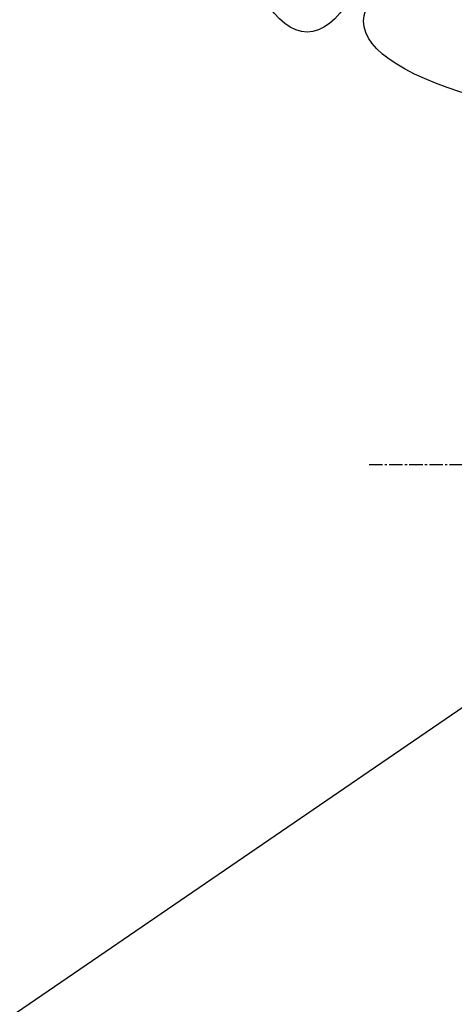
# Model space of a CAD drawing. Header units: millimetres. Extents: x 0 to 4378, y 0 to 2397.
# Tile 223 of 256: x 1405 to 1460, y 1690 to 1815. Entities that reach past the tile are written whole.
import ezdxf

# ---------------------------------------------------------------- set-up
doc = ezdxf.new("R2010")
doc.units = ezdxf.units.MM
doc.header["$LTSCALE"] = 0.2
doc.linetypes.add('CENTER2', pattern=[1.125, 0.75, -0.125, 0.125, -0.125])
doc.layers.add('02_Center Line', color=1, linetype='CENTER2')
doc.layers.add('13_After Rev.Num.', color=6, linetype='Continuous')
doc.styles.add('Rainbow-5.0 Style', font='malgunsl.ttf')
doc.dimstyles.new('Rainbow-5.0 Style', dxfattribs={"dimtxt": 4.5, "dimasz": 2.5, "dimexe": 1, "dimexo": 1, "dimgap": 1, "dimtad": 1, "dimdsep": 46, "dimtxsty": 'Rainbow-5.0 Style', "dimcen": 0, "dimclrd": 251, "dimclre": 251, "dimclrt": 7, "dimazin": 3, "dimtp": 0.1, "dimtm": 0.1, "dimtfac": 0.61, "dimtmove": 0, "dimatfit": 3, "dimfxl": 1, "dimlwd": -1, "dimlwe": -1, "dimarcsym": 1})

# ---------------------------------------------------------------- blocks, each defined once
blk = doc.blocks.new('A$C19ebd0c3_1234')
for q in [(46.93, -0.78), (54.3, 6.59)]:
    blk.add_line((46.93, 6.59), q)
blk.add_ellipse((0, 0), major_axis=(53.19, 0), ratio=0.263273)
blk = doc.blocks.new('A$C1d36c2ae')
at = {"layer": '02_Center Line', "ltscale": 11.288275}
blk.add_line((-163.2, 1258.5), (73.44, 1258.5), dxfattribs=at)

msp = doc.modelspace()

# ---------------------------------------------------------------- block references
msp.add_blockref('A$C1d36c2ae', (1612.144, 499.915))
at = {"layer": '13_After Rev.Num.', "rotation": 90}
msp.add_blockref('A$C19ebd0c3_1234', (1441.089, 1866.231), dxfattribs=at)
at = {"layer": '13_After Rev.Num.'}
msp.add_blockref('A$C19ebd0c3_1234', (1501.44, 1814.427), dxfattribs=at)

# ---------------------------------------------------------------- leaders
at = {"annotation_type": 0, "has_hookline": 1, "hookline_direction": 1, "text_width": 122.213}
msp.add_leader([(1502.731, 1756.373), (1336.298, 1642.656), (1323.798, 1642.656)], dimstyle='Rainbow-5.0 Style', override={"dimscale": 5, "dimgap": 1, "dimtad": 1}, dxfattribs=at)

doc.saveas('drawing.dxf')
